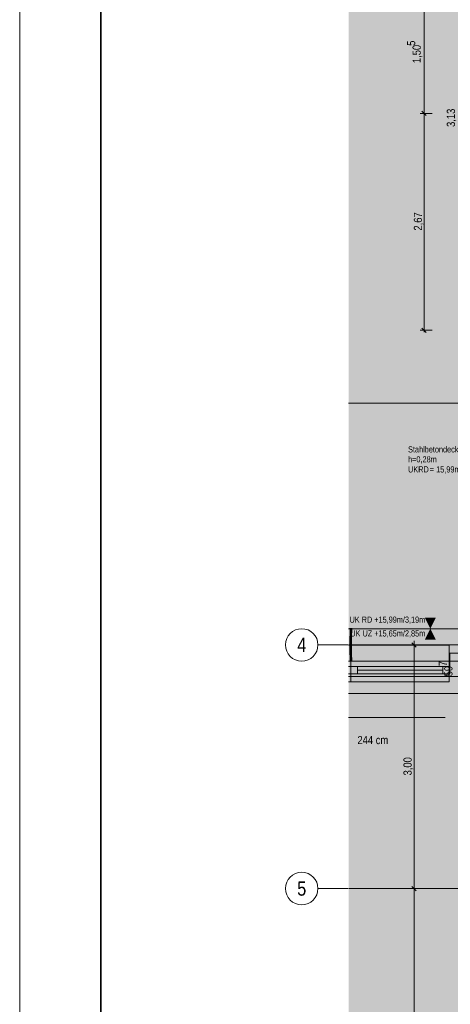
# Model space of a CAD drawing. Extents: x -620 to 300, y 62 to 1112.
# Tile 46 of 53: x -620 to -514, y 521 to 763. Entities that reach past the tile are written whole.
import ezdxf
from ezdxf.enums import TextEntityAlignment as Align
from ezdxf.lldxf.tags import DXFTag

# ---------------------------------------------------------------- set-up
doc = ezdxf.new("R2010")
doc.units = 0
doc.layers.get('0').update_dxf_attribs({"lineweight": 13})
for name, color, linetype, lineweight, true_color in [('00_Beschriftung UZ', 3, 'Continuous', 13, 0x00ff00), ('30 -33 Aussenwände- 7 Fassade_ Elemente', 7, 'Continuous', 9, 0x00aacc), ('30 -35 Decken- 1 Konstruktion-Träger- Stahlbeton', 7, 'grob-A06GA1UR8I', 13, 0x33aa00), ('70 -72 Beschriftung- 1 Beschriftung allgemein', 7, 'Continuous', 9, 0xff6633), ('70 -76 Bemaßung- 2 Allgemein', 7, 'Continuous', 5, 0x6666cc), ('E_Leerrohr 20', 7, 'Continuous', 13, 0xcc0099), ('E_Leerrohr 20-Shading', 7, 'Continuous', 13, 0xcc0099), ('iwb_Layout BA_Markierung', 7, 'Continuous', 9, 0xbadcdc), ('iwb_Schraffur_Unterzug', 7, 'Continuous', 5, 0xffffcc)]:
    doc.layers.add(name, color=color, linetype=linetype, lineweight=lineweight, true_color=true_color)
for name, color, linetype, lineweight in [('70 -71 Achsen- 1 Gebäudeachsen', 7, 'STRICHPUNKT2-A06GA1UQ8I', 18), ('iwb_Layout Achsbezeichung', 7, 'Continuous', 13), ('iwb_Plankopf Rahmen', 7, 'Continuous', 35)]:
    doc.layers.add(name, color=color, linetype=linetype, lineweight=lineweight)
doc.styles.get("Standard").update_dxf_attribs({"font": 'ARIALN.TTF'})
tags = doc.linetypes.add('grob-A06GA1UR8I', pattern=[14, 3, -8, 3]).pattern_tags.tags
tags[8:9] = [DXFTag(74, 4), DXFTag(75, 0), DXFTag(340, '0'), DXFTag(46, 0.0), DXFTag(50, 0.0), DXFTag(44, 0.0), DXFTag(45, 0.0)]
tags[6:7] = [DXFTag(74, 4), DXFTag(75, 0), DXFTag(340, '0'), DXFTag(46, 0.0), DXFTag(50, 0.0), DXFTag(44, 0.0), DXFTag(45, 0.0)]
tags[4:5] = [DXFTag(74, 4), DXFTag(75, 0), DXFTag(340, '0'), DXFTag(46, 0.0), DXFTag(50, 0.0), DXFTag(44, 0.0), DXFTag(45, 0.0)]
tags = doc.linetypes.add('STRICHPUNKT2', pattern=[12.7, 6.35, -3.175, 0, -3.175]).pattern_tags.tags
tags[10:11] = [DXFTag(74, 4), DXFTag(75, 0), DXFTag(340, '0'), DXFTag(46, 0.0), DXFTag(50, 0.0), DXFTag(44, 0.0), DXFTag(45, 0.0)]
tags[8:9] = [DXFTag(74, 4), DXFTag(75, 0), DXFTag(340, '0'), DXFTag(46, 0.0), DXFTag(50, 0.0), DXFTag(44, 0.0), DXFTag(45, 0.0)]
tags[6:7] = [DXFTag(74, 4), DXFTag(75, 0), DXFTag(340, '0'), DXFTag(46, 0.0), DXFTag(50, 0.0), DXFTag(44, 0.0), DXFTag(45, 0.0)]
tags[4:5] = [DXFTag(74, 4), DXFTag(75, 0), DXFTag(340, '0'), DXFTag(46, 0.0), DXFTag(50, 0.0), DXFTag(44, 0.0), DXFTag(45, 0.0)]
tags = doc.linetypes.add('STRICHPUNKT2-A06GA1UQ8I', pattern=[12.7, 6.35, -3.175, 0, -3.175]).pattern_tags.tags
tags[10:11] = [DXFTag(74, 4), DXFTag(75, 0), DXFTag(340, '0'), DXFTag(46, 0.0), DXFTag(50, 0.0), DXFTag(44, 0.0), DXFTag(45, 0.0)]
tags[8:9] = [DXFTag(74, 4), DXFTag(75, 0), DXFTag(340, '0'), DXFTag(46, 0.0), DXFTag(50, 0.0), DXFTag(44, 0.0), DXFTag(45, 0.0)]
tags[6:7] = [DXFTag(74, 4), DXFTag(75, 0), DXFTag(340, '0'), DXFTag(46, 0.0), DXFTag(50, 0.0), DXFTag(44, 0.0), DXFTag(45, 0.0)]
tags[4:5] = [DXFTag(74, 4), DXFTag(75, 0), DXFTag(340, '0'), DXFTag(46, 0.0), DXFTag(50, 0.0), DXFTag(44, 0.0), DXFTag(45, 0.0)]

# ---------------------------------------------------------------- blocks, each defined once
blk = doc.blocks.new('Shading-A06GA1NU8I', base_point=(-537.94, 610.55))
at = {"layer": 'E_Leerrohr 20-Shading', "color": 224, "true_color": 0x8d0069}
for points in [[(-538.34, 610.56), (-538.28, 611.01), (-538.32, 611.28), (-538.27, 611.28)], [(-538.24, 612.01), (-538.3, 612.01), (-538.27, 611.28), (-538.32, 611.28)], [(-538.23, 612.73), (-538.29, 612.73), (-538.24, 612.01), (-538.3, 612.01)], [(-538.22, 613.45), (-538.28, 613.45), (-538.23, 612.73), (-538.29, 612.73)], [(-538.28, 610.56), (-538.27, 611.06), (-538.29, 610.56)], [(-538.27, 611.28), (-538.28, 611.01), (-538.26, 611.28), (-538.27, 611.05)], [(-538.28, 611.01), (-538.28, 610.69), (-538.27, 611.05), (-538.27, 610.99)], [(-538.27, 610.99), (-538.27, 611.06), (-538.27, 611.05)], [(-538.26, 611.28), (-538.26, 611.28), (-538.24, 612.01)], [(-538.24, 612.01), (-538.23, 612.73), (-538.24, 612.01)], [(-537.98, 611.28), (-537.99, 611.01), (-537.97, 611.27), (-537.99, 610.9)], [(-537.98, 611.28), (-537.98, 611.28), (-537.99, 611.01)], [(-537.99, 610.9), (-537.98, 610.71), (-537.97, 611.27), (-537.96, 611.27)], [(-537.95, 612), (-537.98, 611.28), (-537.95, 612), (-537.97, 611.27)], [(-537.94, 610.55), (-537.92, 611.27), (-537.98, 610.55), (-537.95, 611.27)], [(-537.98, 610.71), (-537.98, 610.55), (-537.96, 611.27), (-537.95, 611.27)], [(-537.97, 611.27), (-537.96, 611.27), (-537.95, 612), (-537.94, 612)], [(-537.93, 612.73), (-537.94, 612.73), (-537.95, 612), (-537.96, 612)], [(-537.96, 611.27), (-537.95, 611.27), (-537.94, 612), (-537.92, 612)], [(-537.95, 612), (-537.94, 612), (-537.93, 612.73), (-537.91, 612.73)], [(-537.92, 611.27), (-537.9, 612), (-537.95, 611.27), (-537.92, 612)], [(-537.92, 613.45), (-537.94, 613.45), (-537.93, 612.73), (-537.94, 612.73)], [(-537.94, 612), (-537.92, 612), (-537.91, 612.73), (-537.89, 612.73)], [(-537.89, 612.73), (-537.88, 613.45), (-537.93, 612.73), (-537.92, 613.45)], [(-537.9, 612), (-537.89, 612.73), (-537.92, 612), (-537.89, 612.73)], [(-537.89, 612.73), (-537.88, 613.45), (-537.89, 612.73)], [(-538.32, 609.1), (-538.32, 609.47), (-538.36, 609.1), (-538.35, 609.47)], [(-538.32, 609.1), (-538.36, 609.1), (-538.31, 608.49), (-538.35, 608.49)], [(-538.29, 610.56), (-538.34, 610.56), (-538.31, 609.83), (-538.35, 609.83)], [(-538.32, 609.47), (-538.31, 609.83), (-538.35, 609.47), (-538.35, 609.83)], [(-538.29, 610.56), (-538.28, 610.69), (-538.34, 610.56), (-538.28, 611.01)], [(-538.3, 609.1), (-538.29, 609.83), (-538.32, 609.1), (-538.31, 609.83)], [(-538.29, 608.49), (-538.3, 609.1), (-538.31, 608.49), (-538.32, 609.1)], [(-538.29, 609.83), (-538.28, 610.56), (-538.31, 609.83), (-538.29, 610.56)], [(-538.02, 609.11), (-538.01, 609.11), (-538.01, 609.3), (-538.01, 609.16)], [(-538.01, 609.83), (-537.98, 610.55), (-538.01, 609.83), (-537.99, 610.55)], [(-538.01, 609.83), (-537.99, 610.55), (-538.01, 609.83), (-538, 610.55)], [(-538, 610.55), (-538, 610.55), (-538.01, 609.83)], [(-538.01, 609.83), (-538, 609.83), (-538, 610.16)], [(-538.01, 609.46), (-537.96, 609.46), (-538, 609.83), (-537.95, 609.83)], [(-538.01, 609.46), (-538, 609.83), (-538.01, 609.54)], [(-538, 609.83), (-538.01, 609.83), (-538.01, 609.54)], [(-538.01, 609.46), (-538.01, 609.83), (-538.01, 609.46), (-538.01, 609.83)], [(-538.01, 609.46), (-538.01, 609.83), (-538.01, 609.46), (-538.01, 609.83)], [(-538.01, 609.11), (-537.96, 609.11), (-538.01, 609.46), (-537.96, 609.46)], [(-538.01, 609.46), (-538.01, 609.3), (-538.01, 609.46), (-538.01, 609.16)], [(-538.01, 609.3), (-538.01, 609.46), (-538.01, 609.46)], [(-538.01, 609.11), (-538.01, 609.11), (-538.01, 609.16)], [(-537.95, 608.5), (-537.96, 609.11), (-538, 608.5), (-538.01, 609.11)], [(-538, 608.5), (-538.01, 609.11), (-538.01, 608.5), (-538.01, 609.11)], [(-537.99, 611.01), (-538, 610.55), (-537.99, 610.9), (-538, 610.55)], [(-538, 610.55), (-537.99, 610.55), (-537.99, 610.9), (-537.98, 610.71)], [(-538, 609.83), (-537.98, 610.55), (-538, 610.16)], [(-538, 609.83), (-537.95, 609.83), (-537.98, 610.55), (-537.94, 610.55)], [(-537.99, 610.55), (-537.98, 610.55), (-537.98, 610.71)], [(-538.31, 608.49), (-538.35, 608.49), (-538.28, 607.88), (-538.33, 607.88)], [(-538.33, 607.88), (-538.31, 607.71), (-538.28, 607.88), (-538.27, 607.72)], [(-538.31, 607.71), (-538.33, 607.88), (-538.33, 607.71)], [(-538.32, 607.27), (-538.26, 607.28), (-538.33, 607.71), (-538.31, 607.71)], [(-538.26, 607.28), (-538.32, 607.27), (-538.24, 606.67), (-538.3, 606.67)], [(-538.28, 607.88), (-538.29, 608.49), (-538.28, 607.88), (-538.31, 608.49)], [(-538.31, 607.71), (-538.26, 607.28), (-538.27, 607.72), (-538.27, 607.65)], [(-538.24, 606.67), (-538.3, 606.67), (-538.23, 606.06), (-538.28, 606.06)], [(-538.27, 607.65), (-538.28, 607.88), (-538.28, 607.88)], [(-538.23, 606.06), (-538.24, 606.67), (-538.23, 606.06), (-538.24, 606.67)], [(-538, 608.5), (-538.01, 608.5), (-537.97, 607.89), (-537.99, 607.89)], [(-537.93, 607.89), (-537.95, 608.5), (-537.97, 607.89), (-538, 608.5)], [(-537.96, 607.72), (-537.97, 607.89), (-537.99, 607.72), (-537.99, 607.89)], [(-537.94, 607.28), (-537.96, 607.72), (-537.97, 607.28), (-537.99, 607.72)], [(-537.93, 607.72), (-537.93, 607.89), (-537.96, 607.72), (-537.97, 607.89)], [(-537.94, 607.28), (-537.97, 607.28), (-537.91, 606.68), (-537.96, 606.67)], [(-537.94, 607.28), (-537.92, 607.29), (-537.96, 607.72), (-537.93, 607.72)], [(-537.91, 606.68), (-537.96, 606.67), (-537.89, 606.07), (-537.94, 606.06)], [(-537.9, 606.68), (-537.92, 607.29), (-537.91, 606.68), (-537.94, 607.28)], [(-537.88, 606.07), (-537.9, 606.68), (-537.89, 606.07), (-537.91, 606.68)], [(-538.23, 606.06), (-538.28, 606.06), (-538.22, 605.45), (-538.28, 605.45)], [(-538.22, 605.45), (-538.23, 606.06), (-538.22, 605.45), (-538.23, 606.06)], [(-537.88, 605.45), (-537.89, 606.07), (-537.94, 605.45), (-537.94, 606.06)], [(-537.88, 605.45), (-537.88, 606.07), (-537.89, 606.07)]]:
    blk.add_solid(points, dxfattribs=at)
at = {"layer": 'E_Leerrohr 20-Shading', "color": 222, "true_color": 0xc40093}
for points in [[(-538.27, 611.06), (-538.28, 610.56), (-538.26, 610.56)], [(-538.26, 611.28), (-538.27, 611.06), (-538.18, 611.28), (-538.18, 611.2)], [(-538.18, 611.2), (-538.27, 611.06), (-538.18, 610.7)], [(-538.26, 610.56), (-538.18, 610.55), (-538.27, 611.06), (-538.18, 610.7)], [(-538.18, 612.01), (-538.24, 612.01), (-538.18, 611.28), (-538.26, 611.28)], [(-538.18, 612.73), (-538.23, 612.73), (-538.18, 612.01), (-538.24, 612.01)], [(-538.11, 613.45), (-538.22, 613.45), (-538.11, 612.73), (-538.23, 612.73)], [(-538.12, 612), (-538.11, 612.73), (-538.18, 612.01), (-538.18, 612.73)], [(-538.18, 611.28), (-538.13, 611.28), (-538.18, 612.01), (-538.12, 612)], [(-538.18, 611.28), (-538.18, 611.2), (-538.13, 611.28), (-538.13, 611.27)], [(-538.13, 611.27), (-538.18, 611.2), (-538.14, 610.57), (-538.18, 610.7)], [(-538.13, 611.28), (-538.14, 610.55), (-538.13, 611.01)], [(-538.14, 610.55), (-538.13, 611.28), (-538.14, 610.57), (-538.13, 611.27)], [(-538.12, 611.28), (-538.1, 612), (-538.13, 611.28), (-538.12, 612)], [(-538.13, 611.27), (-538.13, 611.28), (-538.13, 611.28)], [(-538.13, 611.01), (-538.12, 611.28), (-538.13, 611.28)], [(-538.09, 611.01), (-538.09, 611.28), (-538.13, 611.01), (-538.12, 611.28)], [(-538.1, 612), (-538.09, 612.73), (-538.12, 612), (-538.11, 612.73)], [(-538.09, 612), (-538.1, 612), (-538.09, 611.28), (-538.12, 611.28)], [(-538.09, 612.73), (-538.08, 613.45), (-538.11, 612.73), (-538.11, 613.45)], [(-538.08, 612.73), (-538.09, 612.73), (-538.09, 612), (-538.1, 612)], [(-538.08, 613.45), (-538.09, 612.73), (-538.08, 612.73)], [(-538.06, 612), (-538.08, 612.73), (-538.09, 612), (-538.08, 612.73)], [(-538.05, 611.28), (-538.06, 612), (-538.09, 611.28), (-538.09, 612)], [(-538.05, 611.01), (-538.05, 611.28), (-538.09, 611.01), (-538.09, 611.28)], [(-538.08, 612.73), (-538.08, 613.45), (-538.08, 612.73)], [(-537.94, 612.73), (-537.94, 613.45), (-538.08, 612.73), (-538.08, 613.45)], [(-537.96, 612), (-537.94, 612.73), (-538.06, 612), (-538.08, 612.73)], [(-537.98, 611.28), (-537.96, 612), (-538.05, 611.28), (-538.06, 612)], [(-537.99, 611.01), (-537.98, 611.28), (-538.05, 611.01), (-538.05, 611.28)], [(-538.25, 609.83), (-538.29, 609.83), (-538.25, 609.1), (-538.3, 609.1)], [(-538.25, 609.1), (-538.3, 609.1), (-538.25, 608.49), (-538.29, 608.49)], [(-538.26, 610.56), (-538.28, 610.56), (-538.25, 609.83), (-538.29, 609.83)], [(-538.25, 609.83), (-538.17, 609.83), (-538.26, 610.56), (-538.18, 610.55)], [(-538.25, 609.83), (-538.25, 609.47), (-538.17, 609.83), (-538.17, 609.47)], [(-538.25, 609.47), (-538.25, 609.1), (-538.17, 609.47), (-538.16, 609.1)], [(-538.25, 608.49), (-538.15, 608.5), (-538.25, 609.1), (-538.16, 609.1)], [(-538.18, 610.7), (-538.18, 610.55), (-538.14, 610.57), (-538.15, 610.55)], [(-538.18, 610.55), (-538.17, 609.83), (-538.15, 610.55), (-538.15, 609.83)], [(-538.17, 609.83), (-538.17, 609.47), (-538.15, 609.83), (-538.16, 609.47)], [(-538.14, 609.1), (-538.13, 609.83), (-538.16, 609.47), (-538.15, 609.83)], [(-538.15, 609.83), (-538.15, 609.83), (-538.16, 609.47)], [(-538.14, 609.1), (-538.16, 609.47), (-538.16, 609.1)], [(-538.16, 609.1), (-538.15, 608.5), (-538.16, 609.1), (-538.15, 608.5)], [(-538.15, 608.5), (-538.16, 609.1), (-538.16, 609.1)], [(-538.14, 609.1), (-538.16, 609.1), (-538.14, 608.5), (-538.15, 608.5)], [(-538.15, 610.55), (-538.14, 610.55), (-538.14, 610.57)], [(-538.13, 609.83), (-538.12, 610.55), (-538.15, 609.83), (-538.14, 610.55)], [(-538.15, 609.83), (-538.14, 610.55), (-538.15, 610.55)], [(-538.14, 610.55), (-538.12, 610.55), (-538.12, 611.01), (-538.11, 611.01)], [(-538.13, 611.01), (-538.14, 610.55), (-538.12, 611.01), (-538.14, 610.55)], [(-538.1, 609.3), (-538.1, 609.83), (-538.14, 609.3), (-538.13, 609.83)], [(-538.14, 609.1), (-538.1, 609.1), (-538.14, 609.3), (-538.1, 609.3)], [(-538.1, 608.5), (-538.1, 609.1), (-538.14, 608.5), (-538.14, 609.1)], [(-538.1, 609.83), (-538.1, 610.55), (-538.13, 609.83), (-538.12, 610.55)], [(-538.12, 610.55), (-538.1, 610.55), (-538.11, 611.01), (-538.09, 611.01)], [(-538.1, 610.55), (-538.04, 610.55), (-538.09, 611.01), (-538.05, 611.01)], [(-538.03, 609.83), (-538.04, 610.55), (-538.1, 609.83), (-538.1, 610.55)], [(-538.03, 609.3), (-538.03, 609.83), (-538.1, 609.3), (-538.1, 609.83)], [(-538.1, 609.3), (-538.1, 609.1), (-538.03, 609.21), (-538.03, 609.11)], [(-538.1, 609.3), (-538.03, 609.21), (-538.03, 609.3)], [(-538.1, 609.1), (-538.1, 608.5), (-538.03, 609.11), (-538.03, 609.08)], [(-538.03, 609.08), (-538.1, 608.5), (-538.04, 608.5)], [(-538.04, 610.55), (-538, 610.55), (-538.05, 611.01), (-537.99, 611.01)], [(-538.03, 609.83), (-538.02, 609.83), (-538.04, 610.55), (-538, 610.55)], [(-538.03, 609.11), (-538.04, 608.5), (-538.03, 608.97)], [(-538.04, 608.5), (-538.03, 608.5), (-538.03, 608.97)], [(-538.03, 609.3), (-538.01, 609.83), (-538.03, 609.83)], [(-538.03, 609.3), (-538.02, 609.3), (-538.01, 609.83), (-538.01, 609.46)], [(-538.03, 609.3), (-538.03, 609.11), (-538.02, 609.3), (-538.02, 609.11)], [(-538.03, 609.11), (-538.03, 609.11), (-538.03, 609.21)], [(-538.03, 609.08), (-538.03, 609.11), (-538.03, 609.11)], [(-538.02, 609.11), (-538.03, 609.11), (-538.03, 608.97)], [(-538.03, 608.5), (-538.02, 609.11), (-538.03, 608.97)], [(-538.02, 609.11), (-538.03, 608.5), (-538.02, 609.11), (-538.02, 608.5)], [(-538.02, 609.3), (-538.01, 609.3), (-538.01, 609.46)], [(-538.02, 609.11), (-538.02, 609.11), (-538.02, 609.3), (-538.01, 609.3)], [(-538.02, 608.5), (-538.01, 608.5), (-538.02, 609.11)], [(-538.25, 608.49), (-538.29, 608.49), (-538.26, 607.88), (-538.28, 607.88)], [(-538.26, 607.88), (-538.28, 607.88), (-538.27, 607.65)], [(-538.13, 607.72), (-538.13, 607.89), (-538.27, 607.71), (-538.26, 607.88)], [(-538.27, 607.65), (-538.12, 607.28), (-538.27, 607.71), (-538.13, 607.72)], [(-538.12, 607.28), (-538.27, 607.65), (-538.26, 607.28)], [(-538.26, 607.88), (-538.13, 607.89), (-538.25, 608.49), (-538.15, 608.5)], [(-538.12, 607.28), (-538.26, 607.28), (-538.1, 606.67), (-538.24, 606.67)], [(-538.23, 606.67), (-538.24, 606.67), (-538.23, 606.06)], [(-538.08, 606.06), (-538.1, 606.67), (-538.23, 606.06), (-538.23, 606.67)], [(-538.13, 607.89), (-538.15, 608.5), (-538.15, 608.5)], [(-538.1, 607.89), (-538.1, 608.5), (-538.13, 607.89), (-538.14, 608.5)], [(-538.09, 607.28), (-538.1, 607.89), (-538.13, 607.72), (-538.13, 607.89)], [(-538.13, 607.89), (-538.13, 607.89), (-538.13, 607.72)], [(-538.09, 607.28), (-538.13, 607.72), (-538.12, 607.28)], [(-538.09, 607.28), (-538.12, 607.28), (-538.09, 606.67), (-538.1, 606.67)], [(-538.1, 607.89), (-538.06, 607.89), (-538.1, 608.5), (-538.04, 608.5)], [(-538.09, 607.28), (-538.08, 607.28), (-538.1, 607.89), (-538.06, 607.89)], [(-538.08, 607.28), (-538.09, 607.28), (-538.09, 606.97)], [(-538.09, 606.67), (-538.08, 607.28), (-538.09, 606.97)], [(-538.09, 606.67), (-538.07, 606.67), (-538.08, 607.28), (-538.05, 607.28)], [(-538.08, 606.06), (-538.07, 606.67), (-538.08, 606.06), (-538.09, 606.67)], [(-538.08, 607.28), (-538.05, 607.28), (-538.06, 607.89), (-538.04, 607.89)], [(-538.08, 606.06), (-538.01, 606.06), (-538.07, 606.67), (-538, 606.67)], [(-538.07, 606.67), (-538, 606.67), (-538.05, 607.28), (-537.99, 607.28)], [(-538.06, 607.89), (-538.04, 607.89), (-538.04, 608.5), (-538.03, 608.5)], [(-538.05, 607.28), (-537.99, 607.89), (-538.04, 607.89)], [(-538.05, 607.28), (-537.99, 607.28), (-537.99, 607.89), (-537.99, 607.72)], [(-537.99, 607.89), (-538.01, 608.5), (-538.04, 607.89), (-538.03, 608.5)], [(-538.01, 606.06), (-537.94, 606.06), (-538, 606.67), (-537.96, 606.67)], [(-538, 606.67), (-537.96, 606.67), (-537.99, 607.28), (-537.97, 607.28)], [(-537.99, 607.28), (-537.97, 607.28), (-537.99, 607.72)], [(-538.08, 606.06), (-538.23, 606.06), (-538.08, 605.45), (-538.22, 605.45)], [(-538.08, 605.45), (-538.08, 606.06), (-538.08, 606.06)], [(-538.08, 605.45), (-538.08, 606.06), (-538.08, 606.06)], [(-537.94, 605.45), (-537.94, 606.06), (-538.08, 605.45), (-538.08, 606.06)]]:
    blk.add_solid(points, dxfattribs=at)
blk = doc.blocks.new('Shading-A06GA1NY8I', base_point=(-538.08, 606.24))
at = {"layer": 'E_Leerrohr 20-Shading', "color": 224, "true_color": 0xae0082}
for points in [[(-538.08, 606.24), (-538.28, 606.24), (-538.08, 605.45), (-538.28, 605.45)], [(-537.88, 606.24), (-538.08, 606.24), (-537.88, 605.45), (-538.08, 605.45)], [(-538.14, 605.45), (-538.41, 605.45), (-538.14, 605.44), (-538.41, 605.44)], [(-538.08, 605.44), (-538.08, 605.45), (-538.14, 605.44), (-538.14, 605.45)], [(-537.75, 605.45), (-538.08, 605.45), (-537.75, 605.44), (-538.08, 605.44)]]:
    blk.add_solid(points, dxfattribs=at)
blk = doc.blocks.new('Shading-A06GA1O08I', base_point=(-538.28, 612.67))
at = {"layer": 'E_Leerrohr 20-Shading', "color": 224, "true_color": 0xae0082}
for points in [[(-538.41, 613.47), (-538.41, 613.45), (-538.14, 613.47), (-538.14, 613.45)], [(-538.14, 613.45), (-538.08, 613.45), (-538.14, 613.47), (-538.08, 613.47)], [(-538.08, 613.45), (-537.75, 613.45), (-538.08, 613.47), (-537.75, 613.47)], [(-538.28, 612.67), (-538.08, 612.67), (-538.28, 613.45), (-538.08, 613.45)], [(-538.08, 612.67), (-537.88, 612.67), (-538.08, 613.45), (-537.88, 613.45)]]:
    blk.add_solid(points, dxfattribs=at)
blk = doc.blocks.new('Polygon-A06GA1UI8I')
at = {"color": 0, "linetype": 'ByBlock', "lineweight": -2, "ltscale": 0.13}
blk.add_solid([(-458.92, 86.61), (-538.63, 86.4), (-458.75, 1083.81), (-538.63, 1083.81)], dxfattribs=at)
blk = doc.blocks.new('Referenz-A06GA1UT8I')
at = {"layer": '00_Beschriftung UZ', "color": 0, "lineweight": -2}
for points in [[(-519.85, 616.12), (-518.52, 613.45), (-517.18, 616.12)], [(-519.85, 610.78), (-518.52, 613.45), (-517.18, 610.78)]]:
    blk.add_solid(points, dxfattribs=at)
at = {"layer": '30 -33 Aussenwände- 7 Fassade_ Elemente', "color": 0, "linetype": 'Continuous', "lineweight": -2, "ltscale": 0.13}
for p, q in [((-538.63, 613.45), (-460.08, 613.45)), ((-513.68, 602.35), (-513.68, 607.45)), ((-513.68, 607.45), (-511.28, 607.45)), ((-538.63, 604.15), (-538.08, 604.15)), ((-538.63, 604.15), (-538.08, 604.15)), ((-538.08, 604.15), (-538.08, 602.35)), ((-538.08, 604.15), (-536.48, 604.15)), ((-538.08, 604.15), (-513.68, 604.15)), ((-538.08, 602.35), (-538.08, 604.15)), ((-536.48, 604.15), (-536.48, 602.35)), ((-515.48, 604.15), (-513.68, 604.15)), ((-515.48, 602.35), (-515.48, 604.15)), ((-513.68, 604.15), (-513.68, 602.35)), ((-513.68, 604.15), (-513.68, 602.35)), ((-538.08, 602.35), (-538.63, 602.35)), ((-538.08, 602.35), (-538.63, 602.35)), ((-463.38, 601.65), (-538.63, 601.65)), ((-513.68, 602.35), (-538.08, 602.35)), ((-536.48, 602.35), (-538.08, 602.35)), ((-536.48, 603.25), (-515.48, 603.25)), ((-513.68, 602.35), (-515.48, 602.35)), ((-514.58, 601.65), (-514.58, 602.35)), ((-514.58, 602.35), (-513.68, 602.35)), ((-510.38, 601.65), (-514.58, 601.65)), ((-456.98, 597.51), (-538.63, 597.51))]:
    blk.add_line(p, q, dxfattribs=at)
at = {"layer": '30 -33 Aussenwände- 7 Fassade_ Elemente', "color": 0, "lineweight": -2}
for p, q in [((-538.08, 609.35), (-538.63, 609.35)), ((-538.08, 609.35), (-538.08, 604.15)), ((-513.88, 609.35), (-538.08, 609.35)), ((-513.88, 604.15), (-513.88, 609.35)), ((-538.63, 604.15), (-538.08, 604.15)), ((-538.08, 604.15), (-538.08, 602.35)), ((-536.48, 604.15), (-538.08, 604.15)), ((-536.48, 604.15), (-536.48, 602.35)), ((-536.48, 604.15), (-515.48, 604.15)), ((-515.48, 604.15), (-513.88, 604.15)), ((-515.48, 604.15), (-515.48, 602.35)), ((-513.88, 604.15), (-513.88, 602.35)), ((-538.08, 602.35), (-538.63, 602.35)), ((-538.08, 602.35), (-536.48, 602.35)), ((-538.08, 600.35), (-538.08, 602.35)), ((-536.48, 603.25), (-515.48, 603.25)), ((-515.48, 602.35), (-536.48, 602.35)), ((-513.88, 602.35), (-515.48, 602.35)), ((-513.88, 602.35), (-513.88, 600.35)), ((-538.08, 600.35), (-538.63, 600.35)), ((-513.88, 600.35), (-538.08, 600.35))]:
    blk.add_line(p, q, dxfattribs=at)
at = {"layer": '30 -35 Decken- 1 Konstruktion-Träger- Stahlbeton', "color": 0, "lineweight": -2}
for p, q in [((-538.63, 613.45), (-459.58, 613.45)), ((-538.63, 605.45), (-459.58, 605.45))]:
    blk.add_line(p, q, dxfattribs=at)
at = {"layer": '70 -71 Achsen- 1 Gebäudeachsen', "color": 0, "linetype": 'STRICHPUNKT2-A06GA1UQ8I', "lineweight": -2, "ltscale": 0.13}
for p, q in [((-538.63, 609.45), (76.31, 609.45)), ((-538.63, 549.45), (76.31, 549.45))]:
    blk.add_line(p, q, dxfattribs=at)
at = {"layer": '70 -72 Beschriftung- 1 Beschriftung allgemein', "color": 0, "linetype": 'Continuous', "lineweight": -2, "ltscale": 0.13}
blk.add_line((-538.63, 591.59), (-514.84, 591.59), dxfattribs=at)
at = {"layer": '70 -76 Bemaßung- 2 Allgemein', "color": 0, "linetype": 'Continuous', "lineweight": -2, "ltscale": 0.13}
for p, q in [((-520.05, 741.41), (-520.05, 769.39)), ((-518.05, 740.35), (-521.05, 740.35)), ((-518.05, 740.35), (-521.05, 740.35)), ((-519.52, 739.82), (-520.58, 740.88)), ((-520.58, 740.88), (-519.52, 739.82)), ((-520.05, 739.85), (-520.05, 741.41)), ((-520.05, 740.85), (-520.05, 739.29)), ((-520.05, 688.01), (-520.05, 739.29)), ((-518.05, 686.95), (-521.05, 686.95)), ((-519.52, 686.42), (-520.58, 687.48)), ((-520.05, 686.45), (-520.05, 688.01)), ((-477.64, 668.99), (-538.63, 668.99)), ((-520.02, 609.45), (-523.52, 609.45)), ((-523.05, 609.98), (-521.99, 608.92)), ((-522.52, 610.45), (-522.52, 608.39)), ((-522.52, 550.51), (-522.52, 608.39)), ((-522.52, 548.45), (-522.52, 550.51)), ((-522.52, 550.45), (-522.52, 548.39)), ((-520.02, 549.45), (-523.52, 549.45)), ((-520.02, 549.45), (-523.52, 549.45)), ((-521.99, 548.92), (-523.05, 549.98)), ((-523.05, 549.98), (-521.99, 548.92)), ((-522.52, 385.51), (-522.52, 548.39))]:
    blk.add_line(p, q, dxfattribs=at)
at = {"layer": '00_Beschriftung UZ', "color": 0, "linetype": 'Continuous', "lineweight": -2, "ltscale": 0.13, "char_height": 1.5103, "attachment_point": 1}
for s, insert in [('{\\fArial Narrow;UK RD +15,99m/3,19m}', (-538.43, 616.43)), ('{\\fArial Narrow;UK UZ +15,65m/2,85m}', (-538.23, 613.04))]:
    blk.add_mtext(s, dxfattribs=dict(at, insert=insert))
at = {"layer": '70 -72 Beschriftung- 1 Beschriftung allgemein', "color": 0, "linetype": 'Continuous', "lineweight": -2, "ltscale": 0.13, "attachment_point": 1}
for s, insert, char_height in [('{\\fArial Narrow;Stahlbetondeckenfeld}', (-524, 658.36), 1.5103), ('{\\fArial Narrow;h=0,28m}', (-524, 655.91), 1.5103), ('{\\fArial Narrow;UKRD}', (-524, 653.43), 1.5103), ('{\\fArial Narrow;=}', (-518.66, 653.43), 1.5103), ('{\\fArial Narrow;15,99m/3,19m}', (-517.08, 653.43), 1.5103), ('{\\fArial Narrow;244}', (-536.47, 587.03), 2.0138), ('{\\fArial Narrow;cm}', (-531.96, 587.03), 2.0138)]:
    blk.add_mtext(s, dxfattribs=dict(at, insert=insert, char_height=char_height))
at = {"layer": '70 -76 Bemaßung- 2 Allgemein', "color": 0, "linetype": 'Continuous', "lineweight": -2, "ltscale": 0.13, "char_height": 2.0138, "attachment_point": 1, "rotation": 90}
for s, insert in [('{\\fArial Narrow;5}', (-524.25, 756.98)), ('{\\fArial Narrow;1,50}', (-522.9, 752.73)), ('{\\fArial Narrow;3,13}', (-514.47, 737.01)), ('{\\fArial Narrow;2,67}', (-522.57, 711.49)), ('{\\fArial Narrow;7}', (-516.43, 604.19)), ('{\\fArial Narrow;59}', (-515.09, 601.71)), ('{\\fArial Narrow;3,00}', (-525.13, 577.31))]:
    blk.add_mtext(s, dxfattribs=dict(at, insert=insert))
blk = doc.blocks.new('Referenz-A06GA1UV8I')
at = {"layer": 'iwb_Schraffur_Unterzug', "linetype": 'Continuous', "ltscale": 0.13}
for points in [[(-538.63, 613.45), (76.31, 613.45), (76.31, 607.3)], [(-538.63, 613.45), (76.31, 607.3), (-538.63, 609.79)], [(-538.63, 609.79), (76.31, 607.3), (76.31, 605.45)], [(-538.63, 609.79), (76.31, 605.45), (-538.63, 605.45)]]:
    blk.add_solid(points, dxfattribs=at)
blk = doc.blocks.new('Enddeckel-A06GA25X8I')
at = {"color": 0, "linetype": 'ByBlock', "lineweight": -2, "ltscale": 0.13}
for p, q in [((-538.41, 613.47), (-538.41, 613.45)), ((-538.41, 613.47), (-538.22, 613.47)), ((-538.22, 613.47), (-537.94, 613.47)), ((-537.94, 613.47), (-537.75, 613.47)), ((-537.75, 613.45), (-537.75, 613.47)), ((-538.41, 613.45), (-538.22, 613.45)), ((-538.28, 613.45), (-538.28, 612.67)), ((-538.28, 613.45), (-538.16, 613.45)), ((-538.28, 612.67), (-538.16, 612.67)), ((-538.22, 613.45), (-537.94, 613.45)), ((-538.16, 613.45), (-538, 613.45)), ((-538.16, 612.67), (-538, 612.67)), ((-538, 613.45), (-537.88, 613.45)), ((-538, 612.67), (-537.88, 612.67)), ((-537.94, 613.45), (-537.75, 613.45)), ((-537.88, 612.67), (-537.88, 613.45))]:
    blk.add_line(p, q, dxfattribs=at)
at = {"color": 0, "linetype": 'STRICHPUNKT2', "lineweight": 5, "ltscale": 0.13}
blk.add_line((-538.08, 613.45), (-538.08, 612.67), dxfattribs=at)
blk = doc.blocks.new('Flexrohr-A06GA25Z8I')
at = {"color": 0, "linetype": 'ByBlock', "lineweight": -2, "ltscale": 0.13}
for p, q in [((-538.32, 611.28), (-538.34, 610.56)), ((-538.3, 612.01), (-538.32, 611.28)), ((-538.31, 611.06), (-537.94, 611.05)), ((-538.29, 612.73), (-538.3, 612.01)), ((-538.3, 611.46), (-537.93, 611.45)), ((-538.28, 613.45), (-538.29, 612.73)), ((-538.29, 611.86), (-537.92, 611.85)), ((-538.28, 613.45), (-537.88, 613.45)), ((-538.28, 612.66), (-537.9, 612.65)), ((-538.28, 612.26), (-537.91, 612.25)), ((-538.27, 613.05), (-537.9, 613.05)), ((-537.92, 611.27), (-537.94, 610.55)), ((-537.9, 612), (-537.92, 611.27)), ((-537.89, 612.73), (-537.9, 612)), ((-537.88, 613.45), (-537.89, 612.73)), ((-538.35, 609.83), (-538.36, 609.1)), ((-538.36, 609.1), (-538.35, 608.49)), ((-538.34, 610.56), (-538.35, 609.83)), ((-538.34, 609.86), (-537.97, 609.85)), ((-538.34, 609.45), (-537.97, 609.45)), ((-538.34, 609.05), (-537.97, 609.06)), ((-538.34, 608.65), (-537.96, 608.66)), ((-538.33, 610.66), (-537.95, 610.65)), ((-538.33, 610.26), (-537.96, 610.25)), ((-537.95, 609.83), (-537.96, 609.11)), ((-537.96, 609.11), (-537.95, 608.5)), ((-537.94, 610.55), (-537.95, 609.83)), ((-538.35, 608.49), (-538.33, 607.88)), ((-538.33, 608.25), (-537.95, 608.26)), ((-538.33, 607.88), (-538.32, 607.27)), ((-538.32, 607.85), (-537.94, 607.86)), ((-538.32, 607.27), (-538.3, 606.67)), ((-538.31, 607.45), (-537.93, 607.46)), ((-538.3, 607.05), (-537.92, 607.06)), ((-538.3, 606.67), (-538.28, 606.06)), ((-538.29, 606.65), (-537.91, 606.66)), ((-538.28, 606.25), (-537.9, 606.26)), ((-537.95, 608.5), (-537.93, 607.89)), ((-537.93, 607.89), (-537.92, 607.29)), ((-537.92, 607.29), (-537.9, 606.68)), ((-537.9, 606.68), (-537.88, 606.07)), ((-538.28, 606.06), (-538.28, 605.45)), ((-538.28, 605.45), (-537.88, 605.45)), ((-538.27, 605.85), (-537.9, 605.86)), ((-538.27, 605.46), (-537.89, 605.46)), ((-537.88, 606.07), (-537.88, 605.45))]:
    blk.add_line(p, q, dxfattribs=at)
blk = doc.blocks.new('Enddeckel-A06GA2698I')
at = {"color": 0, "linetype": 'ByBlock', "lineweight": -2, "ltscale": 0.13}
for p, q in [((-538.28, 606.24), (-538.28, 605.45)), ((-538.16, 606.24), (-538.28, 606.24)), ((-538, 606.24), (-538.16, 606.24)), ((-537.88, 606.24), (-538, 606.24)), ((-537.88, 605.45), (-537.88, 606.24)), ((-538.41, 605.45), (-538.41, 605.44)), ((-538.22, 605.45), (-538.41, 605.45)), ((-538.22, 605.44), (-538.41, 605.44)), ((-538.16, 605.45), (-538.28, 605.45)), ((-537.94, 605.45), (-538.22, 605.45)), ((-537.94, 605.44), (-538.22, 605.44)), ((-538, 605.45), (-538.16, 605.45)), ((-537.88, 605.45), (-538, 605.45)), ((-537.75, 605.45), (-537.94, 605.45)), ((-537.75, 605.44), (-537.94, 605.44)), ((-537.75, 605.44), (-537.75, 605.45))]:
    blk.add_line(p, q, dxfattribs=at)
at = {"color": 0, "linetype": 'STRICHPUNKT2', "lineweight": 5, "ltscale": 0.13}
blk.add_line((-538.08, 605.45), (-538.08, 606.24), dxfattribs=at)

msp = doc.modelspace()

# ---------------------------------------------------------------- linework, layer by layer
at = {"layer": 'iwb_Layout Achsbezeichung', "linetype": 'STRICHPUNKT2', "lineweight": 13, "ltscale": 0.39}
for p, q in [((-538.86, 609.45), (-546.19, 609.45)), ((-538.86, 549.45), (-546.19, 549.45))]:
    msp.add_line(p, q, dxfattribs=at)
at = {"layer": 'iwb_Layout Achsbezeichung', "ltscale": 0.39}
for centre in [(-550.19, 609.45), (-550.19, 549.45)]:
    msp.add_circle(centre, 4, dxfattribs=at)
at = {"layer": 'iwb_Plankopf Rahmen', "color": 8, "lineweight": 13, "ltscale": 0.13, "true_color": 0x808080}
msp.add_lwpolyline([(300.35, 62.43), (-619.65, 62.43), (-619.65, 1112.43), (300.35, 1112.43), (300.35, 62.43)], close=True, dxfattribs=at)
at = {"layer": 'iwb_Plankopf Rahmen', "ltscale": 0.35}
msp.add_lwpolyline([(-599.65, 67.43), (-599.65, 1107.43), (295.35, 1107.43), (295.35, 67.43), (-599.65, 67.43)], close=True, dxfattribs=at)

# ---------------------------------------------------------------- block references
at = {"color": 8, "lineweight": 13, "ltscale": 0.13, "true_color": 0x808080}
msp.add_blockref('Referenz-A06GA1UT8I', (0, 0), dxfattribs=at)
at = {"color": 8, "lineweight": 25, "ltscale": 0.25, "true_color": 0x808080}
msp.add_blockref('Referenz-A06GA1UV8I', (0, 0), dxfattribs=at)
at = {"layer": 'E_Leerrohr 20'}
for name, p in [('Shading-A06GA1O08I', (-538.28, 612.67)), ('Shading-A06GA1NU8I', (-537.94, 610.55)), ('Shading-A06GA1NY8I', (-538.08, 606.24))]:
    msp.add_blockref(name, p, dxfattribs=at)
at = {"layer": 'E_Leerrohr 20', "ltscale": 0.13}
for name in ['Enddeckel-A06GA25X8I', 'Flexrohr-A06GA25Z8I', 'Enddeckel-A06GA2698I']:
    msp.add_blockref(name, (0, 0), dxfattribs=at)
at = {"layer": 'iwb_Layout BA_Markierung', "ltscale": 0.13}
msp.add_blockref('Polygon-A06GA1UI8I', (0, 0), dxfattribs=at)

# ---------------------------------------------------------------- texts
at = {"layer": 'iwb_Layout Achsbezeichung', "ltscale": 0.39}
for s, p in [('4', (-550.19, 609.45)), ('5', (-550.19, 549.45))]:
    msp.add_text(s, height=3.5, dxfattribs=at).set_placement(p, align=Align.MIDDLE_CENTER)

doc.saveas('drawing.dxf')
